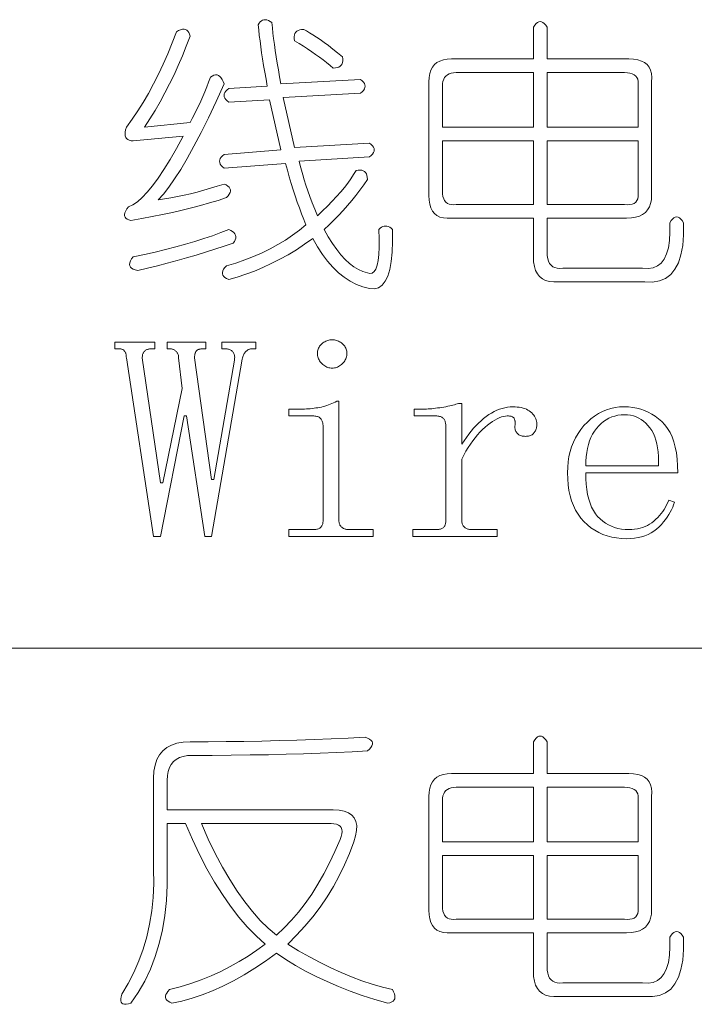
# Model space of a CAD drawing. Extents: x 1 to 297, y 1 to 210.
# Tile 60 of 171: x 132.44 to 137.53, y 43.05 to 50.47. Entities that reach past the tile are written whole.
import ezdxf

# ---------------------------------------------------------------- set-up
doc = ezdxf.new("R2010")
doc.units = 0

msp = doc.modelspace()

# ---------------------------------------------------------------- linework, layer by layer
at = {"color": 7, "lineweight": 13}
msp.add_line((1.3055, 45.7306), (175.1082, 45.7306), dxfattribs=at)
for points in [[(134.341, 50.4477), (134.3448, 50.4091), (134.3492, 50.3689), (134.3544, 50.3269), (134.3602, 50.2831), (134.3667, 50.2377), (134.3739, 50.1906), (134.3818, 50.1417), (134.3904, 50.0911), (134.3996, 50.0389), (134.4096, 49.9849), (135.0096, 50.0191), (135.0219, 50.0089), (135.0315, 49.9986), (135.0384, 49.9883), (135.0425, 49.978), (135.0439, 49.9677), (135.0425, 49.9574), (135.0384, 49.9471), (135.0315, 49.9369), (135.0219, 49.9266), (135.0096, 49.9163), (134.4267, 49.882), (134.5124, 49.5049), (135.0781, 49.5391), (135.0905, 49.5289), (135.1001, 49.5186), (135.1069, 49.5083), (135.1111, 49.498), (135.1124, 49.4877), (135.1111, 49.4774), (135.1069, 49.4671), (135.1001, 49.4569), (135.0905, 49.4466), (135.0781, 49.4363), (134.5467, 49.402), (134.5542, 49.3701), (134.5632, 49.3362), (134.5735, 49.3002), (134.5851, 49.2621), (134.5981, 49.222), (134.6125, 49.1798), (134.6283, 49.1356), (134.6454, 49.0893), (134.664, 49.041), (134.6839, 48.9906), (134.7238, 49.0279), (134.7613, 49.0646), (134.7965, 49.1006), (134.8292, 49.1359), (134.8596, 49.1706), (134.8875, 49.2045), (134.9131, 49.2378), (134.9362, 49.2703), (134.9569, 49.3022), (134.9753, 49.3334), (134.9916, 49.3358), (135.0061, 49.3362), (135.019, 49.3345), (135.0301, 49.3307), (135.0396, 49.3249), (135.0473, 49.317), (135.0533, 49.307), (135.0576, 49.295), (135.0601, 49.281), (135.061, 49.2649), (135.0331, 49.2241), (135.0041, 49.1839), (134.9741, 49.1445), (134.9431, 49.1058), (134.911, 49.0677), (134.8779, 49.0303), (134.8438, 48.9937), (134.8087, 48.9577), (134.7725, 48.9223), (134.7353, 48.8877), (134.7663, 48.832), (134.7977, 48.7814), (134.8294, 48.736), (134.8615, 48.6957), (134.8938, 48.6606), (134.9266, 48.6306), (134.9597, 48.6057), (134.9931, 48.586), (135.0269, 48.5714), (135.061, 48.562), (135.0804, 48.556), (135.0973, 48.5586), (135.1119, 48.5697), (135.1241, 48.5894), (135.1339, 48.6177), (135.1412, 48.6546), (135.1462, 48.7), (135.1488, 48.754), (135.1489, 48.8166), (135.1467, 48.8877), (135.157, 48.897), (135.1673, 48.9042), (135.1776, 48.9093), (135.1879, 48.9124), (135.1981, 48.9134), (135.2084, 48.9124), (135.2187, 48.9093), (135.229, 48.9042), (135.2393, 48.897), (135.2496, 48.8877), (135.2509, 48.7969), (135.2482, 48.7163), (135.2413, 48.646), (135.2304, 48.586), (135.2153, 48.5363), (135.1961, 48.4969), (135.1728, 48.4677), (135.1453, 48.4489), (135.1138, 48.4403), (135.0781, 48.442), (135.0276, 48.455), (134.9787, 48.4735), (134.9316, 48.4975), (134.8861, 48.527), (134.8424, 48.562), (134.8004, 48.6025), (134.7601, 48.6484), (134.7216, 48.6998), (134.6847, 48.7567), (134.6496, 48.8191), (134.5877, 48.7759), (134.5255, 48.7355), (134.4629, 48.6978), (134.4, 48.6628), (134.3367, 48.6306), (134.2731, 48.6011), (134.2092, 48.5743), (134.1449, 48.5503), (134.0802, 48.5291), (134.0153, 48.5106), (133.9997, 48.5178), (133.9872, 48.5257), (133.9777, 48.5342), (133.9714, 48.5435), (133.9681, 48.5534), (133.968, 48.5641), (133.9709, 48.5754), (133.9769, 48.5874), (133.986, 48.6001), (133.9981, 48.6134), (134.0689, 48.635), (134.1373, 48.6587), (134.2033, 48.6844), (134.2669, 48.7122), (134.3281, 48.742), (134.3869, 48.7739), (134.4433, 48.8078), (134.4973, 48.8438), (134.5489, 48.8819), (134.5981, 48.922), (134.5812, 48.9637), (134.5645, 49.0063), (134.5482, 49.0501), (134.5323, 49.0948), (134.5167, 49.1406), (134.5014, 49.1874), (134.4865, 49.2352), (134.472, 49.2841), (134.4577, 49.3339), (134.4438, 49.3849), (133.981, 49.3506), (133.9686, 49.3609), (133.959, 49.3711), (133.9522, 49.3814), (133.9481, 49.3917), (133.9467, 49.402), (133.9481, 49.4123), (133.9522, 49.4226), (133.959, 49.4329), (133.9686, 49.4431), (133.981, 49.4534), (134.4096, 49.4877), (134.3239, 49.8649), (134.0153, 49.8477), (134.0029, 49.858), (133.9933, 49.8683), (133.9865, 49.8786), (133.9824, 49.8889), (133.981, 49.8991), (133.9824, 49.9094), (133.9865, 49.9197), (133.9933, 49.93), (134.0029, 49.9403), (134.0153, 49.9506), (134.3067, 49.9677), (134.2968, 50.0217), (134.2875, 50.074), (134.2789, 50.1246), (134.271, 50.1734), (134.2639, 50.2206), (134.2573, 50.266), (134.2515, 50.3097), (134.2464, 50.3517), (134.2419, 50.392), (134.2381, 50.4306), (134.2453, 50.4431), (134.2532, 50.4532), (134.2618, 50.4609), (134.271, 50.4662), (134.281, 50.4691), (134.2916, 50.4697), (134.3029, 50.4678), (134.3149, 50.4635), (134.3276, 50.4568)], [(136.4153, 50.4134), (136.4153, 50.1734), (137.0324, 50.1734), (137.0681, 50.1717), (137.0996, 50.1666), (137.127, 50.158), (137.1504, 50.146), (137.1696, 50.1306), (137.1846, 50.1117), (137.1956, 50.0894), (137.2025, 50.0637), (137.2052, 50.0346), (137.2038, 50.002), (137.2038, 49.1449), (137.202, 49.1123), (137.1963, 49.0831), (137.1869, 49.0574), (137.1737, 49.0351), (137.1567, 49.0163), (137.136, 49.0009), (137.1115, 48.9889), (137.0832, 48.9803), (137.0511, 48.9751), (137.0153, 48.9734), (136.4153, 48.9734), (136.4153, 48.7163), (136.4165, 48.6904), (136.4201, 48.6676), (136.4261, 48.6479), (136.4345, 48.6313), (136.4453, 48.6177), (136.4585, 48.6073), (136.4741, 48.5999), (136.4921, 48.5956), (136.5125, 48.5944), (136.5353, 48.5963), (137.1353, 48.5963), (137.1774, 48.5935), (137.2148, 48.599), (137.2474, 48.6127), (137.2752, 48.6347), (137.2981, 48.6649), (137.3163, 48.7033), (137.3297, 48.7499), (137.3382, 48.8047), (137.342, 48.8678), (137.341, 48.9391), (137.3513, 48.9546), (137.3616, 48.9666), (137.3718, 48.9751), (137.3821, 48.9803), (137.3924, 48.982), (137.4027, 48.9803), (137.413, 48.9751), (137.4233, 48.9666), (137.4336, 48.9546), (137.4438, 48.9391), (137.444, 48.8483), (137.4377, 48.7677), (137.4248, 48.6974), (137.4054, 48.6374), (137.3796, 48.5877), (137.3472, 48.5483), (137.3082, 48.5191), (137.2628, 48.5003), (137.2109, 48.4917), (137.1524, 48.4934), (136.501, 48.4934), (136.4652, 48.4922), (136.4331, 48.4955), (136.4048, 48.5032), (136.3803, 48.5154), (136.3596, 48.532), (136.3426, 48.5531), (136.3294, 48.5786), (136.32, 48.6086), (136.3143, 48.6431), (136.3124, 48.682), (136.3124, 48.9734), (135.6953, 48.9734), (135.6627, 48.9721), (135.6336, 48.9748), (135.6078, 48.9817), (135.5856, 48.9926), (135.5667, 49.0077), (135.5513, 49.0269), (135.5393, 49.0502), (135.5307, 49.0777), (135.5256, 49.1092), (135.5238, 49.1449), (135.5238, 50.002), (135.5256, 50.0346), (135.5307, 50.0637), (135.5393, 50.0894), (135.5513, 50.1117), (135.5667, 50.1306), (135.5856, 50.146), (135.6078, 50.158), (135.6336, 50.1666), (135.6627, 50.1717), (135.6953, 50.1734), (136.3124, 50.1734), (136.3124, 50.4134), (136.3227, 50.4289), (136.333, 50.4409), (136.3433, 50.4494), (136.3536, 50.4546), (136.3638, 50.4563), (136.3741, 50.4546), (136.3844, 50.4494), (136.3947, 50.4409), (136.405, 50.4289)], [(133.621, 50.3791), (133.6375, 50.3881), (133.6525, 50.3942), (133.6662, 50.3977), (133.6786, 50.3983), (133.6896, 50.3963), (133.6992, 50.3915), (133.7074, 50.3839), (133.7142, 50.3737), (133.7197, 50.3606), (133.7238, 50.3449), (133.6957, 50.2701), (133.6662, 50.1967), (133.6354, 50.1247), (133.6032, 50.0541), (133.5696, 49.9849), (133.5346, 49.917), (133.4982, 49.8505), (133.4605, 49.7853), (133.4214, 49.7215), (133.381, 49.6591), (133.7238, 49.6934), (133.7408, 49.7246), (133.7574, 49.7565), (133.7737, 49.7891), (133.7897, 49.8223), (133.8053, 49.8563), (133.8205, 49.8909), (133.8354, 49.9262), (133.85, 49.9622), (133.8642, 49.9989), (133.8781, 50.0363), (133.8915, 50.045), (133.9042, 50.0507), (133.9162, 50.0533), (133.9275, 50.0527), (133.9381, 50.0491), (133.9481, 50.0425), (133.9573, 50.0327), (133.9659, 50.0198), (133.9738, 50.0039), (133.981, 49.9849), (133.9205, 49.8527), (133.8624, 49.7305), (133.8067, 49.6182), (133.7533, 49.5158), (133.7024, 49.4234), (133.6539, 49.341), (133.6078, 49.2685), (133.5641, 49.2059), (133.5228, 49.1533), (133.4838, 49.1106), (133.532, 49.1179), (133.5805, 49.1263), (133.6294, 49.1358), (133.6786, 49.1462), (133.7281, 49.1577), (133.778, 49.1702), (133.8282, 49.1838), (133.8788, 49.1983), (133.9297, 49.2139), (133.981, 49.2306), (133.9966, 49.2234), (134.0091, 49.2155), (134.0185, 49.2069), (134.0249, 49.1977), (134.0281, 49.1877), (134.0283, 49.1771), (134.0254, 49.1658), (134.0194, 49.1538), (134.0103, 49.1411), (133.9981, 49.1277), (133.9354, 49.1075), (133.8706, 49.0879), (133.8037, 49.0691), (133.7348, 49.0509), (133.6638, 49.0334), (133.5908, 49.0166), (133.5157, 49.0005), (133.4386, 48.9851), (133.3594, 48.9703), (133.2781, 48.9563), (133.2625, 48.9604), (133.25, 48.9659), (133.2406, 48.9727), (133.2343, 48.981), (133.231, 48.9906), (133.2308, 49.0015), (133.2337, 49.0139), (133.2397, 49.0276), (133.2488, 49.0427), (133.261, 49.0591), (133.2929, 49.0737), (133.3268, 49.0969), (133.3628, 49.1286), (133.4009, 49.1689), (133.441, 49.2177), (133.4832, 49.2751), (133.5274, 49.3411), (133.5737, 49.4157), (133.622, 49.4989), (133.6724, 49.5906), (133.2953, 49.5563), (133.2793, 49.5573), (133.2658, 49.5604), (133.2547, 49.5655), (133.2459, 49.5727), (133.2396, 49.582), (133.2356, 49.5933), (133.2341, 49.6067), (133.2349, 49.6221), (133.2382, 49.6396), (133.2439, 49.6591), (133.2877, 49.7188), (133.3302, 49.7812), (133.3714, 49.8463), (133.4112, 49.9142), (133.4496, 49.9849), (133.4866, 50.0582), (133.5222, 50.1343), (133.5565, 50.2132), (133.5894, 50.2948)], [(134.581, 50.3963), (134.6024, 50.385), (134.6256, 50.3716), (134.6504, 50.3562), (134.677, 50.3387), (134.7053, 50.3191), (134.7353, 50.2975), (134.767, 50.2739), (134.8004, 50.2482), (134.8356, 50.2204), (134.8724, 50.1906), (134.8748, 50.1743), (134.8752, 50.1597), (134.8734, 50.1469), (134.8697, 50.1357), (134.8638, 50.1263), (134.856, 50.1186), (134.846, 50.1126), (134.834, 50.1083), (134.82, 50.1057), (134.8038, 50.1049), (134.7793, 50.1254), (134.7538, 50.146), (134.7272, 50.1666), (134.6996, 50.1871), (134.671, 50.2077), (134.6413, 50.2283), (134.6106, 50.2489), (134.5789, 50.2694), (134.5462, 50.29), (134.5124, 50.3106), (134.51, 50.3269), (134.5097, 50.3414), (134.5114, 50.3543), (134.5152, 50.3654), (134.521, 50.3749), (134.5289, 50.3826), (134.5388, 50.3886), (134.5508, 50.3929), (134.5649, 50.3954)], [(136.3124, 50.0706), (135.7296, 50.0706), (135.71, 50.0695), (135.6925, 50.0665), (135.6771, 50.0613), (135.6637, 50.0541), (135.6524, 50.0449), (135.6432, 50.0335), (135.636, 50.0202), (135.6308, 50.0047), (135.6277, 49.9873), (135.6267, 49.9677), (135.6267, 49.6591), (136.3124, 49.6591)], [(136.9981, 50.0706), (136.4153, 50.0706), (136.4153, 49.6591), (137.101, 49.6591), (137.101, 49.9677), (137.103, 49.9873), (137.1024, 50.0047), (137.0989, 50.0202), (137.0928, 50.0335), (137.0838, 50.0449), (137.0722, 50.0541), (137.0578, 50.0613), (137.0406, 50.0665), (137.0208, 50.0695)], [(136.3124, 49.5563), (135.6267, 49.5563), (135.6267, 49.1791), (135.6277, 49.1565), (135.6308, 49.1366), (135.636, 49.1195), (135.6432, 49.1051), (135.6524, 49.0934), (135.6637, 49.0845), (135.6771, 49.0783), (135.6925, 49.0749), (135.71, 49.0742), (135.7296, 49.0763), (136.3124, 49.0763)], [(137.101, 49.5563), (136.4153, 49.5563), (136.4153, 49.0763), (136.9981, 49.0763), (137.0208, 49.0742), (137.0406, 49.0749), (137.0578, 49.0783), (137.0722, 49.0845), (137.0838, 49.0934), (137.0928, 49.1051), (137.0989, 49.1195), (137.1024, 49.1366), (137.103, 49.1565), (137.101, 49.1791)], [(134.0153, 48.8877), (134.0311, 48.8805), (134.0441, 48.8726), (134.0544, 48.8641), (134.0619, 48.8548), (134.0667, 48.8449), (134.0688, 48.8342), (134.0681, 48.8229), (134.0647, 48.8109), (134.0585, 48.7982), (134.0496, 48.7849), (133.9807, 48.7612), (133.911, 48.7382), (133.8408, 48.7159), (133.7698, 48.6943), (133.6981, 48.6734), (133.6258, 48.6532), (133.5528, 48.6337), (133.479, 48.6148), (133.4046, 48.5966), (133.3296, 48.5791), (133.3107, 48.5833), (133.2953, 48.5887), (133.2833, 48.5956), (133.2747, 48.6038), (133.2696, 48.6134), (133.2679, 48.6244), (133.2696, 48.6367), (133.2747, 48.6505), (133.2833, 48.6655), (133.2953, 48.682), (133.3796, 48.6995), (133.4612, 48.7177), (133.5401, 48.7365), (133.6162, 48.7561), (133.6896, 48.7763), (133.7602, 48.7972), (133.8281, 48.8188), (133.8932, 48.8411), (133.9556, 48.8641)], [(134.221, 48.0391), (134.221, 47.9877), (134.1867, 47.9877), (134.1832, 47.9875), (134.1797, 47.987), (134.176, 47.9862), (134.1723, 47.985), (134.1685, 47.9834), (134.1646, 47.9815), (134.1606, 47.9793), (134.1565, 47.9767), (134.1524, 47.9738), (134.1481, 47.9706), (134.144, 47.9669), (134.1401, 47.9627), (134.1364, 47.958), (134.133, 47.9527), (134.1299, 47.947), (134.127, 47.9407), (134.1244, 47.934), (134.1221, 47.9267), (134.12, 47.9189), (134.1181, 47.9106), (133.8867, 46.5734), (133.8353, 46.5734), (133.6981, 47.482), (133.681, 47.482), (133.501, 46.5734), (133.4496, 46.5734), (133.2439, 47.9191), (133.2437, 47.9258), (133.2433, 47.9322), (133.2427, 47.9382), (133.2418, 47.9438), (133.2406, 47.9491), (133.2392, 47.9541), (133.2375, 47.9587), (133.2356, 47.963), (133.2334, 47.967), (133.231, 47.9706), (133.2283, 47.9738), (133.2253, 47.9767), (133.2221, 47.9793), (133.2186, 47.9815), (133.2149, 47.9834), (133.2109, 47.985), (133.2067, 47.9862), (133.2022, 47.987), (133.1974, 47.9875), (133.1924, 47.9877), (133.1581, 47.9877), (133.1581, 48.0391), (133.4581, 48.0391), (133.4581, 47.9877), (133.4324, 47.9877), (133.4257, 47.9875), (133.4194, 47.987), (133.4134, 47.9862), (133.4077, 47.985), (133.4024, 47.9834), (133.3974, 47.9815), (133.3928, 47.9793), (133.3885, 47.9767), (133.3846, 47.9738), (133.381, 47.9706), (133.3777, 47.967), (133.3748, 47.963), (133.3723, 47.9587), (133.37, 47.9541), (133.3681, 47.9491), (133.3666, 47.9438), (133.3654, 47.9382), (133.3645, 47.9322), (133.364, 47.9258), (133.3638, 47.9191), (133.501, 46.9763), (133.5181, 46.9763), (133.6638, 47.6877), (133.6381, 47.9191), (133.6379, 47.9258), (133.6373, 47.9322), (133.6362, 47.9382), (133.6347, 47.9438), (133.6328, 47.9491), (133.6304, 47.9541), (133.6276, 47.9587), (133.6244, 47.963), (133.6208, 47.967), (133.6167, 47.9706), (133.6125, 47.9738), (133.6083, 47.9767), (133.6042, 47.9793), (133.6003, 47.9815), (133.5963, 47.9834), (133.5925, 47.985), (133.5888, 47.9862), (133.5852, 47.987), (133.5816, 47.9875), (133.5781, 47.9877), (133.5524, 47.9877), (133.5524, 48.0391), (133.8438, 48.0391), (133.8438, 47.9877), (133.8181, 47.9877), (133.8115, 47.9875), (133.8053, 47.987), (133.7995, 47.9862), (133.7941, 47.985), (133.7892, 47.9834), (133.7847, 47.9815), (133.7806, 47.9793), (133.777, 47.9767), (133.7738, 47.9738), (133.771, 47.9706), (133.7686, 47.967), (133.7664, 47.963), (133.7644, 47.9587), (133.7628, 47.9541), (133.7614, 47.9491), (133.7602, 47.9438), (133.7593, 47.9382), (133.7587, 47.9322), (133.7583, 47.9258), (133.7581, 47.9191), (133.8867, 47.002), (133.9039, 47.002), (134.0581, 47.902), (134.0596, 47.9104), (134.0604, 47.9183), (134.0606, 47.9258), (134.0602, 47.9329), (134.0592, 47.9395), (134.0576, 47.9457), (134.0554, 47.9515), (134.0526, 47.9569), (134.0493, 47.9618), (134.0453, 47.9663), (134.0409, 47.9704), (134.0362, 47.974), (134.0313, 47.9772), (134.0261, 47.98), (134.0206, 47.9824), (134.0149, 47.9843), (134.009, 47.9858), (134.0028, 47.9869), (133.9963, 47.9875), (133.9896, 47.9877), (133.9639, 47.9877), (133.9639, 48.0391)], [(134.7953, 48.0563), (134.8038, 48.056), (134.8121, 48.0551), (134.8202, 48.0536), (134.8282, 48.0515), (134.836, 48.0488), (134.8436, 48.0455), (134.8511, 48.0416), (134.8584, 48.0371), (134.8655, 48.032), (134.8724, 48.0263), (134.8789, 48.0202), (134.8848, 48.0138), (134.8899, 48.0071), (134.8944, 48.0002), (134.8981, 47.9931), (134.9012, 47.9857), (134.9036, 47.978), (134.9053, 47.9701), (134.9064, 47.9619), (134.9067, 47.9534), (134.9064, 47.9449), (134.9053, 47.9366), (134.9036, 47.9285), (134.9012, 47.9205), (134.8981, 47.9127), (134.8944, 47.9051), (134.8899, 47.8976), (134.8848, 47.8903), (134.8789, 47.8832), (134.8724, 47.8763), (134.8655, 47.8698), (134.8584, 47.8639), (134.8511, 47.8588), (134.8436, 47.8543), (134.836, 47.8506), (134.8282, 47.8475), (134.8202, 47.8451), (134.8121, 47.8434), (134.8038, 47.8423), (134.7953, 47.842), (134.7868, 47.8423), (134.7785, 47.8434), (134.7703, 47.8451), (134.7624, 47.8475), (134.7546, 47.8506), (134.7469, 47.8543), (134.7395, 47.8588), (134.7322, 47.8639), (134.7251, 47.8698), (134.7181, 47.8763), (134.7116, 47.8832), (134.7058, 47.8903), (134.7007, 47.8976), (134.6962, 47.9051), (134.6924, 47.9127), (134.6893, 47.9205), (134.6869, 47.9285), (134.6852, 47.9366), (134.6842, 47.9449), (134.6839, 47.9534), (134.6842, 47.9619), (134.6852, 47.9701), (134.6869, 47.978), (134.6893, 47.9857), (134.6924, 47.9931), (134.6962, 48.0002), (134.7007, 48.0071), (134.7058, 48.0138), (134.7116, 48.0202), (134.7181, 48.0263), (134.7251, 48.032), (134.7322, 48.0371), (134.7395, 48.0416), (134.7469, 48.0455), (134.7546, 48.0488), (134.7624, 48.0515), (134.7703, 48.0536), (134.7785, 48.0551), (134.7868, 48.056)], [(134.7267, 47.4049), (134.7265, 47.4116), (134.726, 47.4181), (134.7252, 47.4243), (134.724, 47.4302), (134.7224, 47.4359), (134.7205, 47.4414), (134.7183, 47.4466), (134.7157, 47.4515), (134.7128, 47.4562), (134.7096, 47.4606), (134.7059, 47.4646), (134.7017, 47.4683), (134.697, 47.4715), (134.6917, 47.4743), (134.686, 47.4766), (134.6797, 47.4786), (134.673, 47.4801), (134.6657, 47.4811), (134.6579, 47.4818), (134.6496, 47.482), (134.4696, 47.482), (134.4696, 47.5334), (134.5553, 47.5334), (134.5706, 47.5336), (134.5858, 47.5339), (134.6008, 47.5346), (134.6156, 47.5355), (134.6303, 47.5366), (134.6448, 47.5381), (134.6591, 47.5397), (134.6732, 47.5417), (134.6872, 47.5438), (134.701, 47.5463), (134.7146, 47.5491), (134.7281, 47.5523), (134.7414, 47.5559), (134.7545, 47.56), (134.7674, 47.5645), (134.7802, 47.5694), (134.7928, 47.5748), (134.8052, 47.5806), (134.8175, 47.5868), (134.8296, 47.5934), (134.8467, 47.5934), (134.8467, 46.6934), (134.8469, 46.6867), (134.8476, 46.6804), (134.8486, 46.6744), (134.8501, 46.6687), (134.8521, 46.6634), (134.8544, 46.6585), (134.8572, 46.6538), (134.8604, 46.6495), (134.8641, 46.6456), (134.8681, 46.642), (134.8725, 46.6387), (134.8772, 46.6358), (134.8821, 46.6333), (134.8873, 46.631), (134.8928, 46.6291), (134.8985, 46.6276), (134.9044, 46.6264), (134.9106, 46.6255), (134.9171, 46.625), (134.9238, 46.6249), (135.1039, 46.6249), (135.1039, 46.5734), (134.4696, 46.5734), (134.4696, 46.6249), (134.6496, 46.6249), (134.6579, 46.625), (134.6657, 46.6255), (134.673, 46.6264), (134.6797, 46.6276), (134.686, 46.6291), (134.6917, 46.631), (134.697, 46.6333), (134.7017, 46.6358), (134.7059, 46.6387), (134.7096, 46.642), (134.7128, 46.6456), (134.7157, 46.6495), (134.7183, 46.6538), (134.7205, 46.6585), (134.7224, 46.6634), (134.724, 46.6687), (134.7252, 46.6744), (134.726, 46.6804), (134.7265, 46.6867), (134.7267, 46.6934)], [(135.7724, 47.2677), (135.7897, 47.2945), (135.8072, 47.32), (135.825, 47.3442), (135.843, 47.3671), (135.8613, 47.3888), (135.8799, 47.4091), (135.8987, 47.4282), (135.9178, 47.446), (135.9371, 47.4625), (135.9567, 47.4777), (135.9765, 47.4916), (135.9963, 47.5039), (136.0162, 47.5149), (136.0363, 47.5243), (136.0564, 47.5324), (136.0765, 47.5389), (136.0968, 47.544), (136.1172, 47.5477), (136.1376, 47.5498), (136.1581, 47.5506), (136.1749, 47.5502), (136.1909, 47.549), (136.2061, 47.5471), (136.2205, 47.5444), (136.2342, 47.5409), (136.2471, 47.5367), (136.2592, 47.5317), (136.2706, 47.5259), (136.2812, 47.5193), (136.291, 47.512), (136.2999, 47.5042), (136.308, 47.4961), (136.315, 47.4877), (136.3212, 47.4791), (136.3264, 47.4702), (136.3306, 47.4611), (136.3339, 47.4517), (136.3362, 47.4421), (136.3377, 47.4322), (136.3381, 47.422), (136.3379, 47.4136), (136.3373, 47.4055), (136.3362, 47.3978), (136.3347, 47.3905), (136.3328, 47.3834), (136.3304, 47.3767), (136.3276, 47.3704), (136.3244, 47.3644), (136.3208, 47.3587), (136.3167, 47.3534), (136.3122, 47.3485), (136.3073, 47.3442), (136.3019, 47.3403), (136.2961, 47.337), (136.2899, 47.3341), (136.2833, 47.3318), (136.2762, 47.33), (136.2687, 47.3287), (136.2608, 47.328), (136.2524, 47.3277), (136.2441, 47.328), (136.2361, 47.3287), (136.2286, 47.33), (136.2216, 47.3318), (136.2149, 47.3341), (136.2087, 47.337), (136.2029, 47.3403), (136.1976, 47.3442), (136.1926, 47.3485), (136.1881, 47.3534), (136.1841, 47.3587), (136.1808, 47.3644), (136.178, 47.3704), (136.1758, 47.3767), (136.1742, 47.3834), (136.1732, 47.3905), (136.1728, 47.3978), (136.173, 47.4055), (136.1739, 47.4136), (136.1753, 47.422), (136.1752, 47.4271), (136.1749, 47.4319), (136.1745, 47.4367), (136.1739, 47.4412), (136.1731, 47.4456), (136.1722, 47.4498), (136.1711, 47.4538), (136.1698, 47.4577), (136.1683, 47.4613), (136.1667, 47.4649), (136.1646, 47.4681), (136.1619, 47.471), (136.1585, 47.4736), (136.1544, 47.4758), (136.1496, 47.4777), (136.1441, 47.4793), (136.1379, 47.4805), (136.131, 47.4813), (136.1235, 47.4818), (136.1153, 47.482), (136.1013, 47.4811), (136.0867, 47.4786), (136.0714, 47.4743), (136.0556, 47.4683), (136.0392, 47.4606), (136.0222, 47.4511), (136.0046, 47.44), (135.9864, 47.4271), (135.9675, 47.4126), (135.9481, 47.3963), (135.9286, 47.3785), (135.9096, 47.3593), (135.8909, 47.3387), (135.8727, 47.3167), (135.8549, 47.2934), (135.8376, 47.2687), (135.8206, 47.2427), (135.8041, 47.2153), (135.7881, 47.1865), (135.7724, 47.1563), (135.7724, 46.6934), (135.7726, 46.6867), (135.7733, 46.6804), (135.7744, 46.6744), (135.7758, 46.6687), (135.7778, 46.6634), (135.7801, 46.6585), (135.7829, 46.6538), (135.7861, 46.6495), (135.7898, 46.6456), (135.7939, 46.642), (135.7983, 46.6387), (135.8029, 46.6358), (135.8079, 46.6333), (135.813, 46.631), (135.8185, 46.6291), (135.8242, 46.6276), (135.8302, 46.6264), (135.8364, 46.6255), (135.8428, 46.625), (135.8496, 46.6249), (136.0381, 46.6249), (136.0381, 46.5734), (135.4039, 46.5734), (135.4039, 46.6249), (135.5753, 46.6249), (135.5836, 46.625), (135.5914, 46.6255), (135.5987, 46.6264), (135.6055, 46.6276), (135.6117, 46.6291), (135.6174, 46.631), (135.6227, 46.6333), (135.6274, 46.6358), (135.6316, 46.6387), (135.6353, 46.642), (135.6385, 46.6456), (135.6414, 46.6495), (135.644, 46.6538), (135.6463, 46.6585), (135.6481, 46.6634), (135.6497, 46.6687), (135.6509, 46.6744), (135.6517, 46.6804), (135.6523, 46.6867), (135.6524, 46.6934), (135.6524, 47.4049), (135.6523, 47.4116), (135.6517, 47.4181), (135.6509, 47.4243), (135.6497, 47.4302), (135.6481, 47.4359), (135.6463, 47.4414), (135.644, 47.4466), (135.6414, 47.4515), (135.6385, 47.4562), (135.6353, 47.4606), (135.6316, 47.4646), (135.6274, 47.4683), (135.6227, 47.4715), (135.6174, 47.4743), (135.6117, 47.4766), (135.6055, 47.4786), (135.5987, 47.4801), (135.5914, 47.4811), (135.5836, 47.4818), (135.5753, 47.482), (135.4124, 47.482), (135.4124, 47.5334), (135.481, 47.5334), (135.4932, 47.5336), (135.5058, 47.5339), (135.5189, 47.5346), (135.5324, 47.5355), (135.5463, 47.5366), (135.5607, 47.5381), (135.5755, 47.5397), (135.5907, 47.5417), (135.6064, 47.5438), (135.6224, 47.5463), (135.6383, 47.5489), (135.6534, 47.5516), (135.6678, 47.5544), (135.6814, 47.5573), (135.6942, 47.5602), (135.7063, 47.5633), (135.7175, 47.5664), (135.728, 47.5696), (135.7377, 47.5729), (135.7467, 47.5763), (135.7724, 47.5763)], [(136.7067, 47.0534), (136.7076, 47.0085), (136.7103, 46.9662), (136.7148, 46.9265), (136.7211, 46.8895), (136.7292, 46.8552), (136.7391, 46.8235), (136.7508, 46.7945), (136.7643, 46.7682), (136.7796, 46.7445), (136.7967, 46.7234), (136.8153, 46.7047), (136.8349, 46.6879), (136.8557, 46.6732), (136.8776, 46.6603), (136.9006, 46.6495), (136.9248, 46.6406), (136.95, 46.6337), (136.9764, 46.6288), (137.0038, 46.6258), (137.0324, 46.6249), (137.0544, 46.6255), (137.0756, 46.6274), (137.0962, 46.6306), (137.1161, 46.6351), (137.1353, 46.6409), (137.1538, 46.648), (137.1716, 46.6564), (137.1888, 46.666), (137.2052, 46.6769), (137.221, 46.6891), (137.236, 46.7023), (137.2501, 46.7161), (137.2634, 46.7304), (137.2758, 46.7454), (137.2874, 46.7609), (137.2981, 46.7771), (137.308, 46.7938), (137.317, 46.8112), (137.3251, 46.8292), (137.3324, 46.8477), (137.3753, 46.8306), (137.3695, 46.8118), (137.3624, 46.793), (137.3541, 46.7744), (137.3444, 46.7558), (137.3335, 46.7374), (137.3213, 46.719), (137.3078, 46.7007), (137.293, 46.6825), (137.2769, 46.6643), (137.2596, 46.6463), (137.2409, 46.6292), (137.221, 46.6139), (137.1998, 46.6004), (137.1773, 46.5887), (137.1535, 46.5788), (137.1284, 46.5707), (137.1021, 46.5644), (137.0744, 46.5599), (137.0455, 46.5572), (137.0153, 46.5563), (136.9766, 46.5576), (136.9393, 46.5614), (136.9035, 46.5679), (136.8692, 46.5769), (136.8363, 46.5884), (136.8049, 46.6026), (136.775, 46.6193), (136.7465, 46.6386), (136.7194, 46.6604), (136.6938, 46.6849), (136.6702, 46.7117), (136.6491, 46.7407), (136.6305, 46.772), (136.6143, 46.8055), (136.6006, 46.8413), (136.5894, 46.8793), (136.5807, 46.9195), (136.5745, 46.9619), (136.5708, 47.0065), (136.5696, 47.0534), (136.5708, 47.0956), (136.5745, 47.1362), (136.5807, 47.1754), (136.5894, 47.2132), (136.6006, 47.2495), (136.6143, 47.2843), (136.6305, 47.3177), (136.6491, 47.3497), (136.6702, 47.3801), (136.6938, 47.4091), (136.7193, 47.436), (136.7458, 47.4601), (136.7734, 47.4813), (136.8022, 47.4997), (136.8321, 47.5152), (136.8631, 47.5279), (136.8951, 47.5378), (136.9284, 47.5449), (136.9627, 47.5492), (136.9981, 47.5506), (137.0303, 47.5495), (137.0616, 47.5461), (137.092, 47.5405), (137.1216, 47.5327), (137.1503, 47.5227), (137.1781, 47.5105), (137.2051, 47.496), (137.2313, 47.4793), (137.2566, 47.4603), (137.281, 47.4391), (137.3038, 47.4152), (137.3242, 47.3881), (137.3422, 47.3576), (137.3578, 47.3239), (137.371, 47.287), (137.3818, 47.2468), (137.3902, 47.2033), (137.3962, 47.1566), (137.3998, 47.1067), (137.401, 47.0534)], [(137.2553, 47.1049), (137.2562, 47.1417), (137.2554, 47.1767), (137.2531, 47.2099), (137.2491, 47.2413), (137.2435, 47.2709), (137.2363, 47.2987), (137.2274, 47.3248), (137.2169, 47.349), (137.2047, 47.3714), (137.191, 47.392), (137.1759, 47.4107), (137.16, 47.4275), (137.143, 47.4423), (137.1252, 47.4551), (137.1064, 47.4659), (137.0866, 47.4748), (137.0659, 47.4817), (137.0443, 47.4866), (137.0217, 47.4896), (136.9981, 47.4906), (136.9729, 47.4895), (136.9486, 47.4865), (136.9252, 47.4813), (136.9028, 47.4741), (136.8813, 47.4649), (136.8608, 47.4535), (136.8412, 47.4402), (136.8226, 47.4247), (136.8049, 47.4073), (136.7881, 47.3877), (136.7727, 47.3664), (136.7588, 47.3435), (136.7466, 47.3191), (136.736, 47.2931), (136.7271, 47.2656), (136.7197, 47.2365), (136.714, 47.2059), (136.71, 47.1738), (136.7075, 47.1401), (136.7067, 47.1049)], [(136.4153, 45.0249), (136.4153, 44.7849), (137.0324, 44.7849), (137.0681, 44.7831), (137.0996, 44.778), (137.127, 44.7694), (137.1504, 44.7574), (137.1696, 44.742), (137.1846, 44.7231), (137.1956, 44.7009), (137.2025, 44.6751), (137.2052, 44.646), (137.2038, 44.6134), (137.2038, 43.7563), (137.202, 43.7237), (137.1963, 43.6946), (137.1869, 43.6689), (137.1737, 43.6466), (137.1567, 43.6277), (137.136, 43.6123), (137.1115, 43.6003), (137.0832, 43.5917), (137.0511, 43.5866), (137.0153, 43.5849), (136.4153, 43.5849), (136.4153, 43.3277), (136.4165, 43.3018), (136.4201, 43.279), (136.4261, 43.2593), (136.4345, 43.2427), (136.4453, 43.2291), (136.4585, 43.2187), (136.4741, 43.2113), (136.4921, 43.207), (136.5125, 43.2058), (136.5353, 43.2077), (137.1353, 43.2077), (137.1774, 43.205), (137.2148, 43.2105), (137.2474, 43.2242), (137.2752, 43.2461), (137.2981, 43.2763), (137.3163, 43.3147), (137.3297, 43.3613), (137.3382, 43.4162), (137.342, 43.4793), (137.341, 43.5506), (137.3513, 43.566), (137.3616, 43.578), (137.3718, 43.5866), (137.3821, 43.5917), (137.3924, 43.5934), (137.4027, 43.5917), (137.413, 43.5866), (137.4233, 43.578), (137.4336, 43.566), (137.4438, 43.5506), (137.444, 43.4597), (137.4377, 43.3791), (137.4248, 43.3089), (137.4054, 43.2489), (137.3796, 43.1991), (137.3472, 43.1597), (137.3082, 43.1306), (137.2628, 43.1117), (137.2109, 43.1031), (137.1524, 43.1049), (136.501, 43.1049), (136.4652, 43.1037), (136.4331, 43.1069), (136.4048, 43.1146), (136.3803, 43.1268), (136.3596, 43.1434), (136.3426, 43.1645), (136.3294, 43.1901), (136.32, 43.2201), (136.3143, 43.2545), (136.3124, 43.2934), (136.3124, 43.5849), (135.6953, 43.5849), (135.6627, 43.5835), (135.6336, 43.5862), (135.6078, 43.5931), (135.5856, 43.6041), (135.5667, 43.6191), (135.5513, 43.6383), (135.5393, 43.6617), (135.5307, 43.6891), (135.5256, 43.7206), (135.5238, 43.7563), (135.5238, 44.6134), (135.5256, 44.646), (135.5307, 44.6751), (135.5393, 44.7009), (135.5513, 44.7231), (135.5667, 44.742), (135.5856, 44.7574), (135.6078, 44.7694), (135.6336, 44.778), (135.6627, 44.7831), (135.6953, 44.7849), (136.3124, 44.7849), (136.3124, 45.0249), (136.3227, 45.0403), (136.333, 45.0523), (136.3433, 45.0609), (136.3536, 45.066), (136.3638, 45.0677), (136.3741, 45.066), (136.3844, 45.0609), (136.3947, 45.0523), (136.405, 45.0403)], [(133.7238, 45.0249), (133.8605, 45.0252), (133.9961, 45.0262), (134.1306, 45.0279), (134.2642, 45.0303), (134.3967, 45.0334), (134.5282, 45.0372), (134.6586, 45.0417), (134.7881, 45.0468), (134.9165, 45.0526), (135.0439, 45.0591), (135.0625, 45.0519), (135.0775, 45.0441), (135.0886, 45.0355), (135.096, 45.0262), (135.0996, 45.0163), (135.0994, 45.0057), (135.0954, 44.9943), (135.0877, 44.9823), (135.0762, 44.9697), (135.061, 44.9563), (134.946, 44.9498), (134.8272, 44.9439), (134.7046, 44.9388), (134.5782, 44.9343), (134.4481, 44.9306), (134.3143, 44.9275), (134.1766, 44.9251), (134.0352, 44.9234), (133.89, 44.9223), (133.741, 44.922), (133.7052, 44.9201), (133.6731, 44.9145), (133.6448, 44.905), (133.6203, 44.8918), (133.5996, 44.8749), (133.5826, 44.8541), (133.5694, 44.8296), (133.56, 44.8013), (133.5543, 44.7693), (133.5524, 44.7334), (133.5524, 44.5106), (134.8038, 44.5106), (134.8486, 44.5082), (134.8868, 44.501), (134.9185, 44.489), (134.9437, 44.4722), (134.9624, 44.4506), (134.9746, 44.4242), (134.9803, 44.393), (134.9794, 44.357), (134.972, 44.3162), (134.9581, 44.2706), (134.9254, 44.1826), (134.8889, 44.0971), (134.8486, 44.0139), (134.8045, 43.9332), (134.7567, 43.8549), (134.7051, 43.7789), (134.6497, 43.7054), (134.5906, 43.6342), (134.5277, 43.5655), (134.461, 43.4991), (134.5429, 43.4494), (134.6242, 43.4031), (134.7048, 43.3603), (134.7847, 43.3209), (134.8638, 43.2849), (134.9424, 43.2523), (135.0202, 43.2231), (135.0973, 43.1974), (135.1738, 43.1751), (135.2496, 43.1563), (135.2585, 43.1398), (135.2646, 43.1247), (135.2681, 43.111), (135.2688, 43.0987), (135.2667, 43.0877), (135.2619, 43.0781), (135.2544, 43.0699), (135.2441, 43.063), (135.231, 43.0575), (135.2153, 43.0534), (135.1174, 43.0819), (135.0226, 43.1124), (134.9309, 43.145), (134.8423, 43.1796), (134.7567, 43.2163), (134.6743, 43.255), (134.5949, 43.2958), (134.5186, 43.3387), (134.4454, 43.3836), (134.3753, 43.4306), (134.2933, 43.3713), (134.2121, 43.3167), (134.1315, 43.267), (134.0516, 43.2221), (133.9724, 43.182), (133.8939, 43.1467), (133.8161, 43.1162), (133.7389, 43.0905), (133.6625, 43.0695), (133.5867, 43.0534), (133.5711, 43.0606), (133.5586, 43.0685), (133.5492, 43.0771), (133.5428, 43.0863), (133.5396, 43.0963), (133.5394, 43.1069), (133.5423, 43.1182), (133.5483, 43.1302), (133.5574, 43.1429), (133.5696, 43.1563), (133.6508, 43.1782), (133.73, 43.2029), (133.8072, 43.2303), (133.8822, 43.2605), (133.9553, 43.2934), (134.0262, 43.3291), (134.0952, 43.3675), (134.162, 43.4086), (134.2268, 43.4525), (134.2896, 43.4991), (134.2218, 43.5607), (134.1559, 43.6287), (134.0916, 43.7033), (134.029, 43.7844), (133.9681, 43.872), (133.909, 43.9661), (133.8516, 44.0667), (133.7959, 44.1739), (133.7419, 44.2875), (133.6896, 44.4077), (133.5524, 44.4077), (133.5524, 44.0649), (133.5528, 43.9437), (133.5469, 43.8269), (133.5349, 43.7146), (133.5168, 43.6068), (133.4924, 43.5034), (133.4619, 43.4045), (133.4252, 43.3101), (133.3824, 43.2201), (133.3333, 43.1345), (133.2781, 43.0534), (133.2589, 43.0479), (133.2425, 43.0452), (133.2288, 43.0452), (133.2178, 43.0479), (133.2096, 43.0534), (133.2041, 43.0617), (133.2013, 43.0726), (133.2013, 43.0863), (133.2041, 43.1028), (133.2096, 43.122), (133.2583, 43.2024), (133.3015, 43.2859), (133.3392, 43.3725), (133.3714, 43.4621), (133.3981, 43.5549), (133.4194, 43.6507), (133.4352, 43.7496), (133.4454, 43.8516), (133.4502, 43.9567), (133.4496, 44.0649), (133.4496, 44.7506), (133.4523, 44.8027), (133.4605, 44.8493), (133.4742, 44.8905), (133.4935, 44.9261), (133.5181, 44.9563), (133.5483, 44.981), (133.584, 45.0002), (133.6251, 45.0139), (133.6717, 45.0221)], [(136.3124, 44.682), (135.7296, 44.682), (135.71, 44.681), (135.6925, 44.6779), (135.6771, 44.6727), (135.6637, 44.6655), (135.6524, 44.6563), (135.6432, 44.645), (135.636, 44.6316), (135.6308, 44.6162), (135.6277, 44.5987), (135.6267, 44.5791), (135.6267, 44.2706), (136.3124, 44.2706)], [(136.9981, 44.682), (136.4153, 44.682), (136.4153, 44.2706), (137.101, 44.2706), (137.101, 44.5791), (137.103, 44.5987), (137.1024, 44.6162), (137.0989, 44.6316), (137.0928, 44.645), (137.0838, 44.6563), (137.0722, 44.6655), (137.0578, 44.6727), (137.0406, 44.6779), (137.0208, 44.681)], [(134.7867, 44.4077), (133.8096, 44.4077), (133.8615, 44.2913), (133.9145, 44.1821), (133.9685, 44.0801), (134.0235, 43.9853), (134.0796, 43.8977), (134.1366, 43.8173), (134.1948, 43.7441), (134.2539, 43.6781), (134.3141, 43.6193), (134.3753, 43.5677), (134.4325, 43.6212), (134.4877, 43.6788), (134.5409, 43.7405), (134.592, 43.8063), (134.641, 43.8763), (134.688, 43.9503), (134.7329, 44.0285), (134.7757, 44.1108), (134.8165, 44.1972), (134.8553, 44.2877), (134.8638, 44.3105), (134.869, 44.3309), (134.8707, 44.3489), (134.869, 44.3645), (134.8638, 44.3777), (134.8553, 44.3885), (134.8433, 44.3969), (134.8279, 44.4029), (134.809, 44.4065)], [(136.3124, 44.1677), (135.6267, 44.1677), (135.6267, 43.7906), (135.6277, 43.7679), (135.6308, 43.7481), (135.636, 43.7309), (135.6432, 43.7165), (135.6524, 43.7049), (135.6637, 43.6959), (135.6771, 43.6898), (135.6925, 43.6863), (135.71, 43.6857), (135.7296, 43.6877), (136.3124, 43.6877)], [(137.101, 44.1677), (136.4153, 44.1677), (136.4153, 43.6877), (136.9981, 43.6877), (137.0208, 43.6857), (137.0406, 43.6863), (137.0578, 43.6898), (137.0722, 43.6959), (137.0838, 43.7049), (137.0928, 43.7165), (137.0989, 43.7309), (137.1024, 43.7481), (137.103, 43.7679), (137.101, 43.7906)]]:
    msp.add_lwpolyline(points, close=True, dxfattribs=at)

doc.saveas('drawing.dxf')
